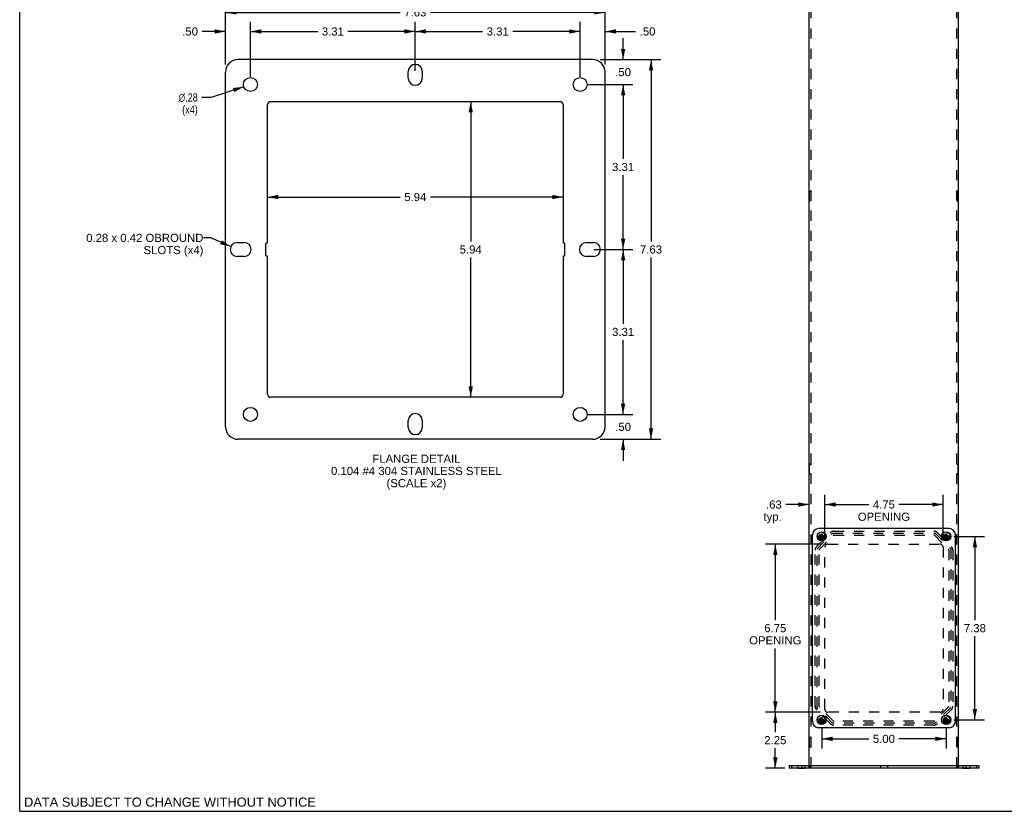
# Model space of a CAD drawing. Header units: inches. Extents: x 0 to 73.9, y 0 to 47.8.
# Tile 1 of 8: x 0 to 39.6, y 0 to 31.8. Entities that reach past the tile are written whole.
import ezdxf

# ---------------------------------------------------------------- set-up
doc = ezdxf.new("R2010")
doc.units = ezdxf.units.IN
doc.header["$LTSCALE"] = 4.065217
doc.header["$MEASUREMENT"] = 0
doc.linetypes.add('HIDDEN', pattern=[0.2, 0.1, -0.1])
doc.layers.get('0').update_dxf_attribs({"linetype": 'CONTINUOUS'})
for name, color, linetype in [('02___PRT_ALL_AXES', 7, 'CONTINUOUS'), ('2-BOTTOM-FLANGES', 7, 'CONTINUOUS'), ('DEFAULT_2', 8, 'HIDDEN'), ('DIMENSIONS', 7, 'CONTINUOUS'), ('GASKET', 7, 'CONTINUOUS')]:
    doc.layers.add(name, color=color, linetype=linetype)
doc.styles.get("Standard").update_dxf_attribs({"font": 'arial.ttf'})
doc.styles.add('TEXTSTYLE_1', font='gdt', dxfattribs={"width": 0.8})
doc.dimstyles.new('DIMSTYLE_1', dxfattribs={"dimtxt": 0.326087, "dimasz": 0.434783, "dimexe": 0.09, "dimexo": 0.07, "dimgap": 0.0375, "dimtad": 0, "dimtih": 1, "dimtoh": 1, "dimzin": 4, "dimdsep": 46, "dimtxsty": 'Standard', "dimblk": '_FILLED', "dimblk1": '_FILLED', "dimblk2": '_FILLED', "dimcen": 0.09, "dimazin": 1, "dimtfac": 1, "dimtofl": 0, "dimtmove": 0, "dimatfit": 3, "dimldrblk": '_FILLED', "dimfxl": 0, "dimtolj": 1, "dimtzin": 4, "dimarcsym": 0})
doc.dimstyles.new('DIMSTYLE_2', dxfattribs={"dimtxt": 0.326087, "dimasz": 0.434783, "dimexe": 0.09, "dimexo": 0.07, "dimgap": 0.0375, "dimtad": 0, "dimtih": 1, "dimtoh": 1, "dimlfac": 0.5, "dimzin": 4, "dimdsep": 46, "dimtxsty": 'Standard', "dimblk": '_FILLED', "dimblk1": '_FILLED', "dimblk2": '_FILLED', "dimcen": 0.09, "dimazin": 1, "dimtfac": 1, "dimtofl": 0, "dimtmove": 0, "dimatfit": 3, "dimldrblk": '_FILLED', "dimfxl": 0, "dimtolj": 1, "dimtzin": 4, "dimarcsym": 0})
doc.dimstyles.new('DIMSTYLE_3', dxfattribs={"dimtxt": 0.326087, "dimasz": 0.434783, "dimexe": 0.09, "dimexo": 0.07, "dimgap": 0.09, "dimtad": 0, "dimtih": 1, "dimtoh": 1, "dimlfac": 0.5, "dimzin": 4, "dimdsep": 46, "dimtxsty": 'Standard', "dimblk": '_FILLED', "dimblk1": '_FILLED', "dimblk2": '_FILLED', "dimcen": 0.09, "dimazin": 1, "dimtfac": 1, "dimtofl": 0, "dimtmove": 0, "dimatfit": 1, "dimldrblk": '_FILLED', "dimfxl": 0, "dimtolj": 1, "dimtzin": 4, "dimarcsym": 0})
doc.dimstyles.get("Standard").update_dxf_attribs({"dimtxt": 0.369565, "dimasz": 0.434783, "dimexe": 0.09, "dimexo": 0.07, "dimgap": 0.09, "dimtad": 0, "dimtih": 1, "dimtoh": 1, "dimzin": 4, "dimdsep": 46, "dimtxsty": 'Standard', "dimblk": '_FILLED', "dimblk1": '_FILLED', "dimblk2": '_FILLED', "dimcen": 0.09, "dimazin": 1, "dimtp": 0.01, "dimtm": 0.01, "dimtfac": 1, "dimtofl": 0, "dimtmove": 0, "dimatfit": 3, "dimldrblk": '_FILLED', "dimfxl": 0, "dimtolj": 1, "dimtzin": 4, "dimarcsym": 0})

# ---------------------------------------------------------------- blocks, each defined once
blk = doc.blocks.new('_FILLED')
at = {"color": 0, "linetype": 'ByBlock'}
blk.add_solid([(0, 0), (-1, 0.2), (-1, -0.2)], dxfattribs=at)
blk = doc.blocks.new('*D3')
at = {"layer": 'DIMENSIONS', "color": 2, "linetype": 'Continuous'}
for p, q in [((32.046, 3.983), (29.971, 3.983)), ((30.362, 3.983), (30.362, 3.184)), ((30.362, 1.733), (30.362, 2.532)), ((30.748, 1.733), (29.971, 1.733))]:
    blk.add_line(p, q, dxfattribs=at)
at = {"layer": 'DIMENSIONS', "color": 2, "linetype": 'Continuous', "xscale": 0.4347826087, "yscale": 0.4347826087, "zscale": 0.4347826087}
for p, rotation in [((30.362, 3.983), 90), ((30.362, 1.733), 270)]:
    blk.add_blockref('_FILLED', p, dxfattribs=dict(at, rotation=rotation))
at = {"layer": 'DIMENSIONS', "color": 2, "linetype": 'Continuous', "insert": (30.362, 3.021), "char_height": 0.3261, "width": 0.88613, "attachment_point": 2, "line_spacing_factor": 0.9}
blk.add_mtext('2.25', dxfattribs=at)
blk = doc.blocks.new('*D4')
at = {"layer": 'DIMENSIONS', "color": 2, "linetype": 'Continuous'}
for p, q in [((32.171, 10.733), (29.971, 10.733)), ((30.362, 10.733), (30.362, 7.684)), ((30.362, 3.983), (30.362, 6.543)), ((32.171, 3.983), (29.971, 3.983))]:
    blk.add_line(p, q, dxfattribs=at)
at = {"layer": 'DIMENSIONS', "color": 2, "linetype": 'Continuous', "xscale": 0.4347826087, "yscale": 0.4347826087, "zscale": 0.4347826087}
for p, rotation in [((30.362, 10.733), 90), ((30.362, 3.983), 270)]:
    blk.add_blockref('_FILLED', p, dxfattribs=dict(at, rotation=rotation))
at = {"layer": 'DIMENSIONS', "color": 2, "linetype": 'Continuous', "insert": (30.362, 7.521), "char_height": 0.3261, "width": 2.09714, "attachment_point": 2, "line_spacing_factor": 0.9}
blk.add_mtext('6.75\\POPENING', dxfattribs=at)
blk = doc.blocks.new('*D5')
at = {"layer": 'DIMENSIONS', "color": 2, "linetype": 'Continuous'}
for p, q in [((32.35, 10.912), (32.35, 12.715)), ((37.1, 10.912), (37.1, 12.715)), ((32.35, 12.324), (34.119, 12.324)), ((37.1, 12.324), (35.331, 12.324))]:
    blk.add_line(p, q, dxfattribs=at)
at = {"layer": 'DIMENSIONS', "color": 2, "linetype": 'Continuous', "xscale": 0.4347826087, "yscale": 0.4347826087, "zscale": 0.4347826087, "rotation": 180}
blk.add_blockref('_FILLED', (32.35, 12.324), dxfattribs=at)
at = {"layer": 'DIMENSIONS', "color": 2, "linetype": 'Continuous', "xscale": 0.4347826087, "yscale": 0.4347826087, "zscale": 0.4347826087}
blk.add_blockref('_FILLED', (37.1, 12.324), dxfattribs=at)
at = {"layer": 'DIMENSIONS', "color": 2, "linetype": 'Continuous', "insert": (34.725, 12.487), "char_height": 0.3261, "width": 2.09714, "attachment_point": 2, "line_spacing_factor": 0.9}
blk.add_mtext('4.75\\POPENING', dxfattribs=at)
blk = doc.blocks.new('*D6')
at = {"layer": 'DIMENSIONS', "color": 2, "linetype": 'Continuous'}
for p, q in [((32.35, 10.912), (32.35, 12.715)), ((31.725, 12.324), (30.784, 12.324)), ((32.35, 12.324), (33.22, 12.324))]:
    blk.add_line(p, q, dxfattribs=at)
at = {"layer": 'DIMENSIONS', "color": 2, "linetype": 'Continuous', "xscale": 0.4347826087, "yscale": 0.4347826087, "zscale": 0.4347826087}
blk.add_blockref('_FILLED', (31.725, 12.324), dxfattribs=at)
at = {"layer": 'DIMENSIONS', "color": 2, "linetype": 'Continuous', "xscale": 0.4347826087, "yscale": 0.4347826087, "zscale": 0.4347826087, "rotation": 180}
blk.add_blockref('_FILLED', (32.35, 12.324), dxfattribs=at)
at = {"layer": 'DIMENSIONS', "color": 2, "linetype": 'Continuous', "insert": (30.621, 12.487), "char_height": 0.3261, "width": 0.73339, "attachment_point": 3, "line_spacing_factor": 0.9}
blk.add_mtext('.63\\Ptyp.', dxfattribs=at)
blk = doc.blocks.new('*D7')
at = {"layer": 'DIMENSIONS', "color": 2, "linetype": 'Continuous'}
for p, q in [((8.271, 30.002), (8.271, 32.487)), ((23.521, 30.002), (23.521, 32.487)), ((8.271, 32.096), (15.29, 32.096)), ((23.521, 32.096), (16.502, 32.096))]:
    blk.add_line(p, q, dxfattribs=at)
at = {"layer": 'DIMENSIONS', "color": 2, "linetype": 'Continuous', "xscale": 0.4347826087, "yscale": 0.4347826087, "zscale": 0.4347826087, "rotation": 180}
blk.add_blockref('_FILLED', (8.271, 32.096), dxfattribs=at)
at = {"layer": 'DIMENSIONS', "color": 2, "linetype": 'Continuous', "xscale": 0.4347826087, "yscale": 0.4347826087, "zscale": 0.4347826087}
blk.add_blockref('_FILLED', (23.521, 32.096), dxfattribs=at)
at = {"layer": 'DIMENSIONS', "color": 2, "linetype": 'Continuous', "insert": (15.896, 32.259), "char_height": 0.3261, "width": 0.88613, "attachment_point": 2, "line_spacing_factor": 0.9}
blk.add_mtext('7.63', dxfattribs=at)
blk = doc.blocks.new('*D8')
at = {"layer": 'DIMENSIONS', "color": 2, "linetype": 'Continuous'}
for p, q in [((8.271, 30.002), (8.271, 31.721)), ((9.271, 29.502), (9.271, 31.721)), ((8.271, 31.33), (7.328, 31.33)), ((9.271, 31.33), (10.141, 31.33))]:
    blk.add_line(p, q, dxfattribs=at)
at = {"layer": 'DIMENSIONS', "color": 2, "linetype": 'Continuous', "xscale": 0.4347826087, "yscale": 0.4347826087, "zscale": 0.4347826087}
blk.add_blockref('_FILLED', (8.271, 31.33), dxfattribs=at)
at = {"layer": 'DIMENSIONS', "color": 2, "linetype": 'Continuous', "xscale": 0.4347826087, "yscale": 0.4347826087, "zscale": 0.4347826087, "rotation": 180}
blk.add_blockref('_FILLED', (9.271, 31.33), dxfattribs=at)
at = {"layer": 'DIMENSIONS', "color": 2, "linetype": 'Continuous', "insert": (7.164, 31.493), "char_height": 0.3261, "width": 0.63278, "attachment_point": 3, "line_spacing_factor": 0.9}
blk.add_mtext('.50', dxfattribs=at)
blk = doc.blocks.new('*D9')
at = {"layer": 'DIMENSIONS', "color": 2, "linetype": 'Continuous'}
for p, q in [((9.271, 29.502), (9.271, 31.721)), ((15.896, 29.752), (15.896, 31.721)), ((9.271, 31.33), (11.977, 31.33)), ((15.896, 31.33), (13.19, 31.33))]:
    blk.add_line(p, q, dxfattribs=at)
at = {"layer": 'DIMENSIONS', "color": 2, "linetype": 'Continuous', "xscale": 0.4347826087, "yscale": 0.4347826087, "zscale": 0.4347826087, "rotation": 180}
blk.add_blockref('_FILLED', (9.271, 31.33), dxfattribs=at)
at = {"layer": 'DIMENSIONS', "color": 2, "linetype": 'Continuous', "xscale": 0.4347826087, "yscale": 0.4347826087, "zscale": 0.4347826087}
blk.add_blockref('_FILLED', (15.896, 31.33), dxfattribs=at)
at = {"layer": 'DIMENSIONS', "color": 2, "linetype": 'Continuous', "insert": (12.584, 31.493), "char_height": 0.3261, "width": 0.88613, "attachment_point": 2, "line_spacing_factor": 0.9}
blk.add_mtext('3.31', dxfattribs=at)
blk = doc.blocks.new('*D10')
at = {"layer": 'DIMENSIONS', "color": 2, "linetype": 'Continuous'}
for p, q in [((15.896, 29.752), (15.896, 31.721)), ((22.521, 29.502), (22.521, 31.721)), ((15.896, 31.33), (18.602, 31.33)), ((22.521, 31.33), (19.815, 31.33))]:
    blk.add_line(p, q, dxfattribs=at)
at = {"layer": 'DIMENSIONS', "color": 2, "linetype": 'Continuous', "xscale": 0.4347826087, "yscale": 0.4347826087, "zscale": 0.4347826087, "rotation": 180}
blk.add_blockref('_FILLED', (15.896, 31.33), dxfattribs=at)
at = {"layer": 'DIMENSIONS', "color": 2, "linetype": 'Continuous', "xscale": 0.4347826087, "yscale": 0.4347826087, "zscale": 0.4347826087}
blk.add_blockref('_FILLED', (22.521, 31.33), dxfattribs=at)
at = {"layer": 'DIMENSIONS', "color": 2, "linetype": 'Continuous', "insert": (19.209, 31.493), "char_height": 0.3261, "width": 0.88613, "attachment_point": 2, "line_spacing_factor": 0.9}
blk.add_mtext('3.31', dxfattribs=at)
blk = doc.blocks.new('*D11')
at = {"layer": 'DIMENSIONS', "color": 2, "linetype": 'Continuous'}
for p, q in [((22.521, 29.502), (22.521, 31.721)), ((23.521, 30.002), (23.521, 31.721)), ((22.521, 31.33), (21.652, 31.33)), ((23.521, 31.33), (24.75, 31.33))]:
    blk.add_line(p, q, dxfattribs=at)
at = {"layer": 'DIMENSIONS', "color": 2, "linetype": 'Continuous', "xscale": 0.4347826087, "yscale": 0.4347826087, "zscale": 0.4347826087}
blk.add_blockref('_FILLED', (22.521, 31.33), dxfattribs=at)
at = {"layer": 'DIMENSIONS', "color": 2, "linetype": 'Continuous', "xscale": 0.4347826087, "yscale": 0.4347826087, "zscale": 0.4347826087, "rotation": 180}
blk.add_blockref('_FILLED', (23.521, 31.33), dxfattribs=at)
at = {"layer": 'DIMENSIONS', "color": 2, "linetype": 'Continuous', "insert": (24.913, 31.493), "char_height": 0.3261, "width": 0.63278, "attachment_point": 1, "line_spacing_factor": 0.9}
blk.add_mtext('.50', dxfattribs=at)
blk = doc.blocks.new('*D12')
at = {"layer": 'DIMENSIONS', "color": 2, "linetype": 'Continuous'}
for p, q in [((24.246, 30.197), (24.246, 31.067)), ((23.325, 30.197), (24.637, 30.197)), ((22.825, 29.197), (24.637, 29.197)), ((24.246, 29.197), (24.246, 28.328))]:
    blk.add_line(p, q, dxfattribs=at)
at = {"layer": 'DIMENSIONS', "color": 2, "linetype": 'Continuous', "xscale": 0.4347826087, "yscale": 0.4347826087, "zscale": 0.4347826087}
for p, rotation in [((24.246, 30.197), 270), ((24.246, 29.197), 90)]:
    blk.add_blockref('_FILLED', p, dxfattribs=dict(at, rotation=rotation))
at = {"layer": 'DIMENSIONS', "color": 2, "linetype": 'Continuous', "insert": (24.246, 29.86), "char_height": 0.3261, "width": 0.63278, "attachment_point": 2, "line_spacing_factor": 0.9}
blk.add_mtext('.50', dxfattribs=at)
blk = doc.blocks.new('*D13')
at = {"layer": 'DIMENSIONS', "color": 2, "linetype": 'Continuous'}
for p, q in [((22.825, 29.197), (24.637, 29.197)), ((24.246, 29.197), (24.246, 26.211)), ((24.246, 22.572), (24.246, 25.559)), ((23.075, 22.572), (24.637, 22.572))]:
    blk.add_line(p, q, dxfattribs=at)
at = {"layer": 'DIMENSIONS', "color": 2, "linetype": 'Continuous', "xscale": 0.4347826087, "yscale": 0.4347826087, "zscale": 0.4347826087}
for p, rotation in [((24.246, 29.197), 90), ((24.246, 22.572), 270)]:
    blk.add_blockref('_FILLED', p, dxfattribs=dict(at, rotation=rotation))
at = {"layer": 'DIMENSIONS', "color": 2, "linetype": 'Continuous', "insert": (24.246, 26.048), "char_height": 0.3261, "width": 0.88613, "attachment_point": 2, "line_spacing_factor": 0.9}
blk.add_mtext('3.31', dxfattribs=at)
blk = doc.blocks.new('*D14')
at = {"layer": 'DIMENSIONS', "color": 2, "linetype": 'Continuous'}
for p, q in [((23.075, 22.572), (24.637, 22.572)), ((24.246, 22.572), (24.246, 19.586)), ((24.246, 15.947), (24.246, 18.934)), ((22.825, 15.947), (24.637, 15.947))]:
    blk.add_line(p, q, dxfattribs=at)
at = {"layer": 'DIMENSIONS', "color": 2, "linetype": 'Continuous', "xscale": 0.4347826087, "yscale": 0.4347826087, "zscale": 0.4347826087}
for p, rotation in [((24.246, 22.572), 90), ((24.246, 15.947), 270)]:
    blk.add_blockref('_FILLED', p, dxfattribs=dict(at, rotation=rotation))
at = {"layer": 'DIMENSIONS', "color": 2, "linetype": 'Continuous', "insert": (24.246, 19.423), "char_height": 0.3261, "width": 0.88613, "attachment_point": 2, "line_spacing_factor": 0.9}
blk.add_mtext('3.31', dxfattribs=at)
blk = doc.blocks.new('*D15')
at = {"layer": 'DIMENSIONS', "color": 2, "linetype": 'Continuous'}
for p, q in [((24.246, 15.947), (24.246, 16.817)), ((22.825, 15.947), (24.637, 15.947)), ((23.325, 14.947), (24.637, 14.947)), ((24.246, 14.947), (24.246, 14.078))]:
    blk.add_line(p, q, dxfattribs=at)
at = {"layer": 'DIMENSIONS', "color": 2, "linetype": 'Continuous', "xscale": 0.4347826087, "yscale": 0.4347826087, "zscale": 0.4347826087}
for p, rotation in [((24.246, 15.947), 270), ((24.246, 14.947), 90)]:
    blk.add_blockref('_FILLED', p, dxfattribs=dict(at, rotation=rotation))
at = {"layer": 'DIMENSIONS', "color": 2, "linetype": 'Continuous', "insert": (24.246, 15.61), "char_height": 0.3261, "width": 0.63278, "attachment_point": 2, "line_spacing_factor": 0.9}
blk.add_mtext('.50', dxfattribs=at)
blk = doc.blocks.new('*D16')
at = {"layer": 'DIMENSIONS', "color": 2, "linetype": 'Continuous'}
for p, q in [((23.325, 30.197), (25.759, 30.197)), ((25.367, 30.197), (25.367, 22.898)), ((25.367, 14.947), (25.367, 22.246)), ((23.325, 14.947), (25.759, 14.947))]:
    blk.add_line(p, q, dxfattribs=at)
at = {"layer": 'DIMENSIONS', "color": 2, "linetype": 'Continuous', "xscale": 0.4347826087, "yscale": 0.4347826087, "zscale": 0.4347826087}
for p, rotation in [((25.367, 30.197), 90), ((25.367, 14.947), 270)]:
    blk.add_blockref('_FILLED', p, dxfattribs=dict(at, rotation=rotation))
at = {"layer": 'DIMENSIONS', "color": 2, "linetype": 'Continuous', "insert": (25.367, 22.735), "char_height": 0.3261, "width": 0.88613, "attachment_point": 2, "line_spacing_factor": 0.9}
blk.add_mtext('7.63', dxfattribs=at)
blk = doc.blocks.new('*D17')
at = {"layer": 'DIMENSIONS', "color": 2, "linetype": 'Continuous'}
for p, q in [((18.123, 28.51), (18.123, 22.898)), ((18.123, 16.635), (18.123, 22.246))]:
    blk.add_line(p, q, dxfattribs=at)
at = {"layer": 'DIMENSIONS', "color": 2, "linetype": 'Continuous', "xscale": 0.4347826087, "yscale": 0.4347826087, "zscale": 0.4347826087}
for p, rotation in [((18.123, 28.51), 90), ((18.123, 16.635), 270)]:
    blk.add_blockref('_FILLED', p, dxfattribs=dict(at, rotation=rotation))
at = {"layer": 'DIMENSIONS', "color": 2, "linetype": 'Continuous', "insert": (18.123, 22.735), "char_height": 0.3261, "width": 0.88613, "attachment_point": 2, "line_spacing_factor": 0.9}
blk.add_mtext('5.94', dxfattribs=at)
blk = doc.blocks.new('*D18')
at = {"layer": 'DIMENSIONS', "color": 2, "linetype": 'Continuous'}
for p, q in [((9.959, 24.678), (15.29, 24.678)), ((21.834, 24.678), (16.502, 24.678))]:
    blk.add_line(p, q, dxfattribs=at)
at = {"layer": 'DIMENSIONS', "color": 2, "linetype": 'Continuous', "xscale": 0.4347826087, "yscale": 0.4347826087, "zscale": 0.4347826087, "rotation": 180}
blk.add_blockref('_FILLED', (9.959, 24.678), dxfattribs=at)
at = {"layer": 'DIMENSIONS', "color": 2, "linetype": 'Continuous', "xscale": 0.4347826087, "yscale": 0.4347826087, "zscale": 0.4347826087}
blk.add_blockref('_FILLED', (21.834, 24.678), dxfattribs=at)
at = {"layer": 'DIMENSIONS', "color": 2, "linetype": 'Continuous', "insert": (15.896, 24.841), "char_height": 0.3261, "width": 0.88613, "attachment_point": 2, "line_spacing_factor": 0.9}
blk.add_mtext('5.94', dxfattribs=at)
blk = doc.blocks.new('*D20')
at = {"layer": 'DIMENSIONS', "color": 2, "linetype": 'Continuous'}
for p, q in [((37.529, 11.046), (38.772, 11.046)), ((38.38, 11.046), (38.38, 7.684)), ((38.38, 3.671), (38.38, 7.032)), ((37.529, 3.671), (38.772, 3.671))]:
    blk.add_line(p, q, dxfattribs=at)
at = {"layer": 'DIMENSIONS', "color": 2, "linetype": 'Continuous', "xscale": 0.4347826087, "yscale": 0.4347826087, "zscale": 0.4347826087}
for p, rotation in [((38.38, 11.046), 90), ((38.38, 3.671), 270)]:
    blk.add_blockref('_FILLED', p, dxfattribs=dict(at, rotation=rotation))
at = {"layer": 'DIMENSIONS', "color": 2, "linetype": 'Continuous', "insert": (38.38, 7.521), "char_height": 0.3261, "width": 0.88613, "attachment_point": 2, "line_spacing_factor": 0.9}
blk.add_mtext('7.38', dxfattribs=at)
blk = doc.blocks.new('*D21')
at = {"layer": 'DIMENSIONS', "color": 2, "linetype": 'Continuous'}
for p, q in [((32.225, 3.366), (32.225, 2.521)), ((37.225, 3.366), (37.225, 2.521)), ((32.225, 2.912), (34.119, 2.912)), ((37.225, 2.912), (35.331, 2.912))]:
    blk.add_line(p, q, dxfattribs=at)
at = {"layer": 'DIMENSIONS', "color": 2, "linetype": 'Continuous', "xscale": 0.4347826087, "yscale": 0.4347826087, "zscale": 0.4347826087, "rotation": 180}
blk.add_blockref('_FILLED', (32.225, 2.912), dxfattribs=at)
at = {"layer": 'DIMENSIONS', "color": 2, "linetype": 'Continuous', "xscale": 0.4347826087, "yscale": 0.4347826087, "zscale": 0.4347826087}
blk.add_blockref('_FILLED', (37.225, 2.912), dxfattribs=at)
at = {"layer": 'DIMENSIONS', "color": 2, "linetype": 'Continuous', "insert": (34.725, 3.075), "char_height": 0.3261, "width": 0.88613, "attachment_point": 2, "line_spacing_factor": 0.9}
blk.add_mtext('5.00', dxfattribs=at)
blk = doc.blocks.new('*D22')
at = {"layer": '2-BOTTOM-FLANGES', "color": 2, "linetype": 'Continuous'}
for p, q in [((9.004, 29.109), (7.698, 28.679)), ((7.698, 28.679), (7.318, 28.679))]:
    blk.add_line(p, q, dxfattribs=at)
at = {"layer": '2-BOTTOM-FLANGES', "color": 2, "linetype": 'Continuous', "xscale": 0.4347826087, "yscale": 0.4347826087, "zscale": 0.4347826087, "rotation": 18.2449083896}
blk.add_blockref('_FILLED', (9.004, 29.109), dxfattribs=at)
at = {"layer": '2-BOTTOM-FLANGES', "color": 2, "linetype": 'Continuous', "insert": (7.155, 28.842), "char_height": 0.32609, "width": 1.06756, "attachment_point": 3, "line_spacing_factor": 0.9, "style": 'TEXTSTYLE_1'}
blk.add_mtext('{\\fgdt;n}\\fArial;.28\\P(x4)', dxfattribs=at)

msp = doc.modelspace()

# ---------------------------------------------------------------- linework, layer by layer
at = {"color": 7, "linetype": 'Continuous'}
for p, q in [((0, 0), (0, 47.826)), ((32.157, 11.061), (32.19, 11.08)), ((32.19, 11.08), (32.21, 11.114)), ((32.19, 11.08), (32.26, 11.011)), ((32.19, 11.011), (32.26, 11.08)), ((32.241, 10.946), (32.21, 11.145)), ((32.21, 11.144), (32.21, 11.145)), ((32.21, 10.946), (32.241, 11.145)), ((32.21, 11.114), (32.21, 11.144)), ((32.241, 10.977), (32.21, 11.114)), ((32.21, 10.977), (32.241, 11.114)), ((32.241, 11.145), (32.241, 11.144)), ((32.241, 11.144), (32.241, 11.114)), ((32.241, 11.114), (32.26, 11.08)), ((32.26, 11.08), (32.294, 11.061)), ((37.157, 11.061), (37.19, 11.08)), ((37.19, 11.08), (37.21, 11.114)), ((37.19, 11.08), (37.26, 11.011)), ((37.19, 11.011), (37.26, 11.08)), ((37.241, 10.946), (37.21, 11.145)), ((37.21, 11.144), (37.21, 11.145)), ((37.21, 10.946), (37.241, 11.145)), ((37.21, 11.114), (37.21, 11.144)), ((37.241, 10.977), (37.21, 11.114)), ((37.21, 10.977), (37.241, 11.114)), ((37.241, 11.145), (37.241, 11.144)), ((37.241, 11.144), (37.241, 11.114)), ((37.241, 11.114), (37.26, 11.08)), ((37.26, 11.08), (37.294, 11.061)), ((32.126, 11.061), (32.324, 11.03)), ((32.126, 11.03), (32.324, 11.061)), ((32.126, 11.061), (32.127, 11.061)), ((32.127, 11.03), (32.126, 11.03)), ((32.127, 11.061), (32.157, 11.061)), ((32.157, 11.03), (32.127, 11.03)), ((32.157, 11.061), (32.294, 11.03)), ((32.157, 11.03), (32.294, 11.061)), ((32.19, 11.011), (32.157, 11.03)), ((32.21, 10.977), (32.19, 11.011)), ((32.21, 10.947), (32.21, 10.977)), ((32.21, 10.946), (32.21, 10.947)), ((32.26, 11.011), (32.241, 10.977)), ((32.241, 10.977), (32.241, 10.947)), ((32.241, 10.947), (32.241, 10.946)), ((32.294, 11.03), (32.26, 11.011)), ((32.294, 11.061), (32.323, 11.061)), ((32.323, 11.03), (32.294, 11.03)), ((32.323, 11.061), (32.324, 11.061)), ((32.324, 11.03), (32.323, 11.03)), ((37.126, 11.03), (37.324, 11.061)), ((37.126, 11.061), (37.127, 11.061)), ((37.126, 11.061), (37.324, 11.03)), ((37.127, 11.03), (37.126, 11.03)), ((37.127, 11.061), (37.157, 11.061)), ((37.157, 11.03), (37.127, 11.03)), ((37.157, 11.03), (37.294, 11.061)), ((37.157, 11.061), (37.294, 11.03)), ((37.19, 11.011), (37.157, 11.03)), ((37.21, 10.977), (37.19, 11.011)), ((37.21, 10.947), (37.21, 10.977)), ((37.21, 10.946), (37.21, 10.947)), ((37.26, 11.011), (37.241, 10.977)), ((37.241, 10.977), (37.241, 10.947)), ((37.241, 10.947), (37.241, 10.946)), ((37.294, 11.03), (37.26, 11.011)), ((37.294, 11.061), (37.323, 11.061)), ((37.323, 11.03), (37.294, 11.03)), ((37.323, 11.061), (37.324, 11.061)), ((37.324, 11.03), (37.323, 11.03)), ((32.126, 3.686), (32.127, 3.686)), ((32.126, 3.686), (32.324, 3.655)), ((32.126, 3.655), (32.324, 3.686)), ((32.127, 3.655), (32.126, 3.655)), ((32.127, 3.686), (32.157, 3.686)), ((32.157, 3.655), (32.127, 3.655)), ((32.157, 3.686), (32.19, 3.705)), ((32.157, 3.686), (32.294, 3.655)), ((32.157, 3.655), (32.294, 3.686)), ((32.19, 3.636), (32.157, 3.655)), ((32.19, 3.705), (32.21, 3.739)), ((32.19, 3.705), (32.26, 3.636)), ((32.19, 3.636), (32.26, 3.705)), ((32.21, 3.602), (32.19, 3.636)), ((32.241, 3.571), (32.21, 3.77)), ((32.21, 3.769), (32.21, 3.77)), ((32.21, 3.571), (32.241, 3.77)), ((32.21, 3.739), (32.21, 3.769)), ((32.241, 3.602), (32.21, 3.739)), ((32.21, 3.602), (32.241, 3.739)), ((32.21, 3.572), (32.21, 3.602)), ((32.21, 3.571), (32.21, 3.572)), ((32.241, 3.77), (32.241, 3.769)), ((32.241, 3.769), (32.241, 3.739)), ((32.241, 3.739), (32.26, 3.705)), ((32.26, 3.636), (32.241, 3.602)), ((32.241, 3.602), (32.241, 3.572)), ((32.241, 3.572), (32.241, 3.571)), ((32.26, 3.705), (32.294, 3.686)), ((32.294, 3.655), (32.26, 3.636)), ((32.294, 3.686), (32.323, 3.686)), ((32.323, 3.655), (32.294, 3.655)), ((32.323, 3.686), (32.324, 3.686)), ((32.324, 3.655), (32.323, 3.655)), ((37.126, 3.655), (37.324, 3.686)), ((37.126, 3.686), (37.127, 3.686)), ((37.126, 3.686), (37.324, 3.655)), ((37.127, 3.655), (37.126, 3.655)), ((37.127, 3.686), (37.157, 3.686)), ((37.157, 3.655), (37.127, 3.655)), ((37.157, 3.686), (37.19, 3.705)), ((37.157, 3.655), (37.294, 3.686)), ((37.157, 3.686), (37.294, 3.655)), ((37.19, 3.636), (37.157, 3.655)), ((37.19, 3.705), (37.21, 3.739)), ((37.19, 3.705), (37.26, 3.636)), ((37.19, 3.636), (37.26, 3.705)), ((37.21, 3.602), (37.19, 3.636)), ((37.241, 3.571), (37.21, 3.77)), ((37.21, 3.769), (37.21, 3.77)), ((37.21, 3.571), (37.241, 3.77)), ((37.21, 3.739), (37.21, 3.769)), ((37.241, 3.602), (37.21, 3.739)), ((37.21, 3.602), (37.241, 3.739)), ((37.21, 3.572), (37.21, 3.602)), ((37.21, 3.571), (37.21, 3.572)), ((37.241, 3.77), (37.241, 3.769)), ((37.241, 3.769), (37.241, 3.739)), ((37.241, 3.739), (37.26, 3.705)), ((37.26, 3.636), (37.241, 3.602)), ((37.241, 3.602), (37.241, 3.572)), ((37.241, 3.572), (37.241, 3.571)), ((37.26, 3.705), (37.294, 3.686)), ((37.294, 3.655), (37.26, 3.636)), ((37.294, 3.686), (37.323, 3.686)), ((37.323, 3.655), (37.294, 3.655)), ((37.323, 3.686), (37.324, 3.686)), ((37.324, 3.655), (37.323, 3.655)), ((30.913, 1.837), (38.538, 1.837)), ((30.913, 1.837), (30.913, 1.733)), ((38.538, 1.837), (38.538, 1.733)), ((0, 0), (73.913, 0))]:
    msp.add_line(p, q, dxfattribs=at)
at = {"color": 3, "linetype": 'Continuous'}
for p, q in [((31.725, 1.837), (31.725, 36.629)), ((37.725, 1.837), (37.725, 36.629)), ((23.021, 30.197), (8.771, 30.197)), ((8.271, 15.447), (8.271, 29.697)), ((15.615, 29.447), (15.615, 29.728)), ((16.177, 29.728), (16.177, 29.447)), ((23.521, 15.447), (23.521, 29.697)), ((10.079, 28.51), (21.714, 28.51)), ((9.959, 22.857), (9.959, 28.39)), ((21.834, 28.39), (21.834, 22.857)), ((8.74, 22.853), (9.021, 22.853)), ((9.896, 22.327), (9.896, 22.817)), ((9.916, 22.837), (9.939, 22.837)), ((21.854, 22.837), (21.876, 22.837)), ((21.896, 22.817), (21.896, 22.327)), ((22.771, 22.853), (23.052, 22.853)), ((9.021, 22.291), (8.74, 22.291)), ((9.939, 22.307), (9.916, 22.307)), ((9.959, 16.755), (9.959, 22.287)), ((21.834, 22.287), (21.834, 16.755)), ((21.876, 22.307), (21.854, 22.307)), ((23.052, 22.291), (22.771, 22.291)), ((21.714, 16.635), (10.079, 16.635)), ((15.615, 15.416), (15.615, 15.697)), ((16.177, 15.697), (16.177, 15.416)), ((23.021, 14.947), (8.771, 14.947)), ((31.85, 3.608), (31.85, 11.108)), ((37.35, 11.358), (32.1, 11.358)), ((37.6, 3.608), (37.6, 11.108)), ((37.35, 3.358), (32.1, 3.358)), ((38.538, 1.733), (30.913, 1.733))]:
    msp.add_line(p, q, dxfattribs=at)
at = {"color": 7, "linetype": 'Continuous'}
for points in [[(32.21, 11.145), (32.215, 11.145), (32.22, 11.145), (32.225, 11.145), (32.23, 11.145), (32.235, 11.145), (32.241, 11.145)], [(37.21, 11.145), (37.215, 11.145), (37.22, 11.145), (37.225, 11.145), (37.23, 11.145), (37.235, 11.145), (37.241, 11.145)], [(32.126, 11.046), (32.126, 11.048), (32.126, 11.051), (32.126, 11.053), (32.126, 11.056), (32.126, 11.058), (32.126, 11.061)], [(32.126, 11.03), (32.126, 11.033), (32.126, 11.035), (32.126, 11.038), (32.126, 11.04), (32.126, 11.043), (32.126, 11.046)], [(32.241, 10.946), (32.235, 10.946), (32.23, 10.946), (32.225, 10.946), (32.22, 10.946), (32.215, 10.946), (32.21, 10.946)], [(32.324, 11.061), (32.324, 11.058), (32.324, 11.056), (32.325, 11.053), (32.325, 11.051), (32.325, 11.048), (32.325, 11.046)], [(32.325, 11.046), (32.325, 11.043), (32.325, 11.04), (32.325, 11.038), (32.324, 11.035), (32.324, 11.033), (32.324, 11.03)], [(37.126, 11.046), (37.126, 11.048), (37.126, 11.051), (37.126, 11.053), (37.126, 11.056), (37.126, 11.058), (37.126, 11.061)], [(37.126, 11.03), (37.126, 11.033), (37.126, 11.035), (37.126, 11.038), (37.126, 11.04), (37.126, 11.043), (37.126, 11.046)], [(37.241, 10.946), (37.235, 10.946), (37.23, 10.946), (37.225, 10.946), (37.22, 10.946), (37.215, 10.946), (37.21, 10.946)], [(37.324, 11.061), (37.324, 11.058), (37.324, 11.056), (37.325, 11.053), (37.325, 11.051), (37.325, 11.048), (37.325, 11.046)], [(37.325, 11.046), (37.325, 11.043), (37.325, 11.04), (37.325, 11.038), (37.324, 11.035), (37.324, 11.033), (37.324, 11.03)], [(32.126, 3.671), (32.126, 3.673), (32.126, 3.676), (32.126, 3.678), (32.126, 3.681), (32.126, 3.683), (32.126, 3.686)], [(32.126, 3.655), (32.126, 3.658), (32.126, 3.66), (32.126, 3.663), (32.126, 3.665), (32.126, 3.668), (32.126, 3.671)], [(32.21, 3.77), (32.215, 3.77), (32.22, 3.77), (32.225, 3.77), (32.23, 3.77), (32.235, 3.77), (32.241, 3.77)], [(32.241, 3.571), (32.235, 3.571), (32.23, 3.571), (32.225, 3.571), (32.22, 3.571), (32.215, 3.571), (32.21, 3.571)], [(32.324, 3.686), (32.324, 3.683), (32.324, 3.681), (32.325, 3.678), (32.325, 3.676), (32.325, 3.673), (32.325, 3.671)], [(32.325, 3.671), (32.325, 3.668), (32.325, 3.665), (32.325, 3.663), (32.324, 3.66), (32.324, 3.658), (32.324, 3.655)], [(37.126, 3.671), (37.126, 3.673), (37.126, 3.676), (37.126, 3.678), (37.126, 3.681), (37.126, 3.683), (37.126, 3.686)], [(37.126, 3.655), (37.126, 3.658), (37.126, 3.66), (37.126, 3.663), (37.126, 3.665), (37.126, 3.668), (37.126, 3.671)], [(37.21, 3.77), (37.215, 3.77), (37.22, 3.77), (37.225, 3.77), (37.23, 3.77), (37.235, 3.77), (37.241, 3.77)], [(37.241, 3.571), (37.235, 3.571), (37.23, 3.571), (37.225, 3.571), (37.22, 3.571), (37.215, 3.571), (37.21, 3.571)], [(37.324, 3.686), (37.324, 3.683), (37.324, 3.681), (37.325, 3.678), (37.325, 3.676), (37.325, 3.673), (37.325, 3.671)], [(37.325, 3.671), (37.325, 3.668), (37.325, 3.665), (37.325, 3.663), (37.324, 3.66), (37.324, 3.658), (37.324, 3.655)]]:
    msp.add_lwpolyline(points, dxfattribs=at)
for centre in [(32.225, 11.046), (37.225, 11.046), (32.225, 3.671), (37.225, 3.671)]:
    msp.add_circle(centre, 0.186, dxfattribs=at)
at = {"color": 3, "linetype": 'Continuous'}
for centre, radius, start, end in [((8.771, 29.697), 0.5, 90, 180), ((23.021, 29.697), 0.5, 0, 90), ((15.896, 29.728), 0.281, 0, 180), ((15.896, 29.447), 0.281, 180, 360), ((10.079, 28.39), 0.12, 90, 180), ((21.714, 28.39), 0.12, 0, 90), ((8.74, 22.572), 0.281, 90, 270), ((9.021, 22.572), 0.281, 270, 90), ((9.916, 22.817), 0.02, 90, 180), ((9.939, 22.857), 0.02, 270, 360), ((21.854, 22.857), 0.02, 180, 270), ((21.876, 22.817), 0.02, 0, 90), ((22.771, 22.572), 0.281, 90, 270), ((23.052, 22.572), 0.281, 270, 90), ((9.916, 22.327), 0.02, 180, 270), ((9.939, 22.287), 0.02, 0, 90), ((21.854, 22.287), 0.02, 90, 180), ((21.876, 22.327), 0.02, 270, 360), ((10.079, 16.755), 0.12, 180, 270), ((21.714, 16.755), 0.12, 270, 360), ((15.896, 15.697), 0.281, 0, 180), ((8.771, 15.447), 0.5, 180, 270), ((23.021, 15.447), 0.5, 270, 360), ((15.896, 15.416), 0.281, 180, 360), ((32.1, 11.108), 0.25, 90, 180), ((37.35, 11.108), 0.25, 0, 90), ((32.1, 3.608), 0.25, 180, 270), ((37.35, 3.608), 0.25, 270, 360)]:
    msp.add_arc(centre, radius, start, end, dxfattribs=at)
at = {"layer": '02___PRT_ALL_AXES', "color": 8, "linetype": 'HIDDEN'}
for p, q in [((31.272, 1.837), (31.553, 1.837)), ((31.272, 1.837), (31.272, 1.733)), ((31.272, 1.733), (31.553, 1.733)), ((31.428, 1.837), (31.428, 1.733)), ((31.553, 1.837), (31.553, 1.733)), ((34.585, 1.837), (34.585, 1.733)), ((34.866, 1.837), (34.866, 1.733)), ((37.897, 1.837), (38.178, 1.837)), ((37.897, 1.837), (37.897, 1.733)), ((37.897, 1.733), (38.178, 1.733)), ((38.022, 1.837), (38.022, 1.733)), ((38.178, 1.837), (38.178, 1.733))]:
    msp.add_line(p, q, dxfattribs=at)
at = {"layer": '02___PRT_ALL_AXES', "color": 3, "linetype": 'Continuous'}
for centre in [(9.271, 29.197), (22.521, 29.197), (9.271, 15.947), (22.521, 15.947)]:
    msp.add_circle(centre, 0.281, dxfattribs=at)
at = {"layer": '02___PRT_ALL_AXES', "color": 8, "linetype": 'HIDDEN'}
for centre, radius in [((32.225, 11.046), 0.17), ((32.225, 11.046), 0.125), ((32.225, 11.046), 0.124), ((32.225, 11.046), 0.109), ((37.225, 11.046), 0.17), ((37.225, 11.046), 0.125), ((37.225, 11.046), 0.124), ((37.225, 11.046), 0.109), ((32.225, 3.671), 0.17), ((32.225, 3.671), 0.125), ((32.225, 3.671), 0.124), ((32.225, 3.671), 0.109), ((37.225, 3.671), 0.17), ((37.225, 3.671), 0.125), ((37.225, 3.671), 0.124), ((37.225, 3.671), 0.109)]:
    msp.add_circle(centre, radius, dxfattribs=at)
at = {"layer": 'DEFAULT_2', "color": 8, "linetype": 'HIDDEN'}
for p, q in [((31.8, 1.775), (31.8, 36.692)), ((37.65, 1.775), (37.65, 36.692)), ((31.8, 24.915), (31.725, 24.915)), ((31.738, 24.542), (31.738, 24.897)), ((31.748, 24.907), (31.79, 24.907)), ((31.79, 24.532), (31.748, 24.532)), ((37.725, 24.915), (37.65, 24.915)), ((37.703, 24.907), (37.66, 24.907)), ((37.66, 24.532), (37.703, 24.532)), ((37.713, 24.542), (37.713, 24.897)), ((31.8, 24.524), (31.725, 24.524)), ((37.725, 24.524), (37.65, 24.524)), ((31.8, 13.942), (31.725, 13.942)), ((31.738, 13.569), (31.738, 13.924)), ((31.748, 13.934), (31.79, 13.934)), ((37.725, 13.942), (37.65, 13.942)), ((37.703, 13.934), (37.66, 13.934)), ((37.713, 13.569), (37.713, 13.924)), ((31.8, 13.552), (31.725, 13.552)), ((31.79, 13.559), (31.748, 13.559)), ((37.725, 13.552), (37.65, 13.552)), ((37.66, 13.559), (37.703, 13.559)), ((32.018, 10.638), (32.57, 11.191)), ((32.225, 11.14), (32.225, 11.046)), ((32.715, 11.251), (36.735, 11.251)), ((32.715, 11.091), (36.735, 11.091)), ((36.88, 11.191), (37.433, 10.638)), ((37.225, 11.14), (37.225, 11.046)), ((32.131, 10.525), (32.683, 11.077)), ((32.225, 11.046), (32.299, 11.046)), ((32.475, 10.733), (36.975, 10.733)), ((36.767, 11.077), (37.319, 10.525)), ((37.225, 11.046), (37.299, 11.046)), ((31.958, 4.223), (31.958, 10.493)), ((32.118, 4.223), (32.118, 10.493)), ((32.35, 4.108), (32.35, 10.608)), ((37.1, 10.608), (37.1, 4.108)), ((37.333, 10.493), (37.333, 4.223)), ((37.493, 10.493), (37.493, 4.223)), ((32.57, 3.526), (32.018, 4.078)), ((32.683, 3.639), (32.131, 4.191)), ((36.975, 3.983), (32.475, 3.983)), ((37.319, 4.191), (36.767, 3.639)), ((37.433, 4.078), (36.88, 3.526)), ((32.225, 3.765), (32.225, 3.671)), ((32.225, 3.671), (32.299, 3.671)), ((36.735, 3.626), (32.715, 3.626)), ((37.225, 3.765), (37.225, 3.671)), ((37.225, 3.671), (37.299, 3.671)), ((36.735, 3.466), (32.715, 3.466)), ((31.8, 2.97), (31.725, 2.97)), ((31.738, 2.597), (31.738, 2.952)), ((31.748, 2.962), (31.79, 2.962)), ((37.725, 2.97), (37.65, 2.97)), ((37.703, 2.962), (37.66, 2.962)), ((37.713, 2.597), (37.713, 2.952)), ((31.8, 2.579), (31.725, 2.579)), ((31.79, 2.587), (31.748, 2.587)), ((37.725, 2.579), (37.65, 2.579)), ((37.66, 2.587), (37.703, 2.587)), ((31.007, 1.837), (31.007, 1.733)), ((31.725, 1.775), (31.725, 1.837)), ((31.8, 1.775), (31.725, 1.775)), ((31.725, 1.733), (31.725, 1.775)), ((31.756, 1.837), (31.756, 1.733)), ((34.585, 1.837), (34.585, 1.733)), ((34.866, 1.837), (34.866, 1.733)), ((37.65, 1.775), (37.725, 1.775)), ((37.694, 1.837), (37.694, 1.733)), ((37.725, 1.837), (37.725, 1.775)), ((37.725, 1.733), (37.725, 1.775)), ((38.444, 1.837), (38.444, 1.733))]:
    msp.add_line(p, q, dxfattribs=at)
for points in [[(32.31, 11.049), (32.311, 11.053), (32.312, 11.057), (32.312, 11.062), (32.312, 11.067), (32.312, 11.072), (32.311, 11.077), (32.311, 11.082), (32.309, 11.088)], [(37.31, 11.049), (37.311, 11.053), (37.312, 11.057), (37.312, 11.062), (37.312, 11.067), (37.312, 11.072), (37.311, 11.077), (37.311, 11.082), (37.309, 11.088)], [(32.31, 11.049), (32.307, 11.048), (32.304, 11.047), (32.302, 11.046), (32.299, 11.046)], [(37.31, 11.049), (37.307, 11.048), (37.304, 11.047), (37.302, 11.046), (37.299, 11.046)], [(32.31, 3.674), (32.307, 3.673), (32.304, 3.672), (32.302, 3.671), (32.299, 3.671)], [(32.31, 3.674), (32.311, 3.678), (32.312, 3.682), (32.312, 3.687), (32.312, 3.692), (32.312, 3.697), (32.311, 3.702), (32.311, 3.707), (32.309, 3.713)], [(37.31, 3.674), (37.307, 3.673), (37.304, 3.672), (37.302, 3.671), (37.299, 3.671)], [(37.31, 3.674), (37.311, 3.678), (37.312, 3.682), (37.312, 3.687), (37.312, 3.692), (37.312, 3.697), (37.311, 3.702), (37.311, 3.707), (37.309, 3.713)]]:
    msp.add_lwpolyline(points, dxfattribs=at)
for centre, radius in [((32.225, 11.046), 0.16), ((32.225, 11.046), 0.105), ((32.225, 11.046), 0.095), ((32.225, 11.046), 0.094), ((37.225, 11.046), 0.16), ((37.225, 11.046), 0.105), ((37.225, 11.046), 0.095), ((37.225, 11.046), 0.094), ((32.225, 3.671), 0.16), ((32.225, 3.671), 0.105), ((32.225, 3.671), 0.095), ((32.225, 3.671), 0.094), ((37.225, 3.671), 0.16), ((37.225, 3.671), 0.105), ((37.225, 3.671), 0.095), ((37.225, 3.671), 0.094)]:
    msp.add_circle(centre, radius, dxfattribs=at)
for centre, radius, start, end in [((31.748, 24.897), 0.01, 90, 180), ((31.748, 24.542), 0.01, 180, 270), ((31.79, 24.917), 0.01, 270, 360), ((31.79, 24.522), 0.01, 0, 90), ((37.66, 24.917), 0.01, 180, 270), ((37.66, 24.522), 0.01, 90, 180), ((37.703, 24.897), 0.01, 0, 90), ((37.703, 24.542), 0.01, 270, 360), ((31.748, 13.924), 0.01, 90, 180), ((31.79, 13.944), 0.01, 270, 360), ((37.66, 13.944), 0.01, 180, 270), ((37.703, 13.924), 0.01, 0, 90), ((31.748, 13.569), 0.01, 180, 270), ((31.79, 13.549), 0.01, 0, 90), ((37.66, 13.549), 0.01, 90, 180), ((37.703, 13.569), 0.01, 270, 360), ((32.225, 11.046), 0.085, 90, 2.1618), ((32.225, 11.046), 0.074, 90, 360), ((32.715, 11.046), 0.205, 90, 135), ((32.715, 11.046), 0.045, 90, 135), ((36.735, 11.046), 0.205, 45, 90), ((36.735, 11.046), 0.045, 45, 90), ((37.225, 11.046), 0.085, 90, 2.1618), ((37.225, 11.046), 0.074, 90, 360), ((32.475, 10.608), 0.125, 90, 180), ((36.975, 10.608), 0.125, 0, 90), ((32.163, 10.493), 0.205, 135, 180), ((32.163, 10.493), 0.045, 135, 180), ((37.288, 10.493), 0.045, 0, 45), ((37.288, 10.493), 0.205, 0, 45), ((32.163, 4.223), 0.205, 180, 225), ((32.163, 4.223), 0.045, 180, 225), ((32.475, 4.108), 0.125, 180, 270), ((36.975, 4.108), 0.125, 270, 360), ((37.288, 4.223), 0.045, 315, 360), ((37.288, 4.223), 0.205, 315, 360), ((32.225, 3.671), 0.085, 90, 2.1618), ((32.225, 3.671), 0.074, 90, 360), ((32.715, 3.671), 0.045, 225, 270), ((36.735, 3.671), 0.045, 270, 315), ((37.225, 3.671), 0.085, 90, 2.1618), ((37.225, 3.671), 0.074, 90, 360), ((32.715, 3.671), 0.205, 225, 270), ((36.735, 3.671), 0.205, 270, 315), ((31.748, 2.952), 0.01, 90, 180), ((31.79, 2.972), 0.01, 270, 360), ((37.66, 2.972), 0.01, 180, 270), ((37.703, 2.952), 0.01, 0, 90), ((31.748, 2.597), 0.01, 180, 270), ((31.79, 2.577), 0.01, 0, 90), ((37.66, 2.577), 0.01, 90, 180), ((37.703, 2.597), 0.01, 270, 360), ((31.81, 1.847), 0.01, 180, 270), ((37.64, 1.847), 0.01, 270, 360)]:
    msp.add_arc(centre, radius, start, end, dxfattribs=at)
at = {"layer": 'GASKET', "color": 8, "linetype": 'HIDDEN'}
for p, q in [((32.038, 10.545), (32.663, 11.171)), ((32.663, 11.171), (36.787, 11.171)), ((36.787, 11.171), (37.413, 10.545)), ((32.038, 4.171), (32.038, 10.545)), ((37.413, 10.545), (37.413, 4.171)), ((32.663, 3.546), (32.038, 4.171)), ((37.413, 4.171), (36.787, 3.546)), ((36.787, 3.546), (32.663, 3.546))]:
    msp.add_line(p, q, dxfattribs=at)

# ---------------------------------------------------------------- texts
at = {"layer": '2-BOTTOM-FLANGES', "color": 2, "linetype": 'Continuous', "char_height": 0.32609, "line_spacing_factor": 0.9}
for s, insert, width, attachment_point in [('0.28 x 0.42 OBROUND\\PSLOTS (x4)', (7.382, 23.2), 4.70341, 3), ('FLANGE DETAIL\\P0.104 #4 304 STAINLESS STEEL\\P(SCALE x2)', (15.941, 14.326), 6.85146, 2)]:
    msp.add_mtext(s, dxfattribs=dict(at, insert=insert, width=width, attachment_point=attachment_point))
at = {"layer": 'DIMENSIONS', "color": 2, "linetype": 'Continuous', "insert": (6.039, 0.554), "char_height": 0.36957, "width": 11.70794, "attachment_point": 2, "line_spacing_factor": 0.9}
msp.add_mtext('DATA SUBJECT TO CHANGE WITHOUT NOTICE', dxfattribs=at)

# ---------------------------------------------------------------- dimensions: what is measured, and where the dimension line sits
at = {"layer": '2-BOTTOM-FLANGES', "color": 2, "linetype": 'Continuous'}
dim = msp.add_diameter_dim_2p(p1=(9.004, 29.109), p2=(9.538, 29.285), text='%%c<>\\P(x4)', dimstyle='DIMSTYLE_3', override={"dimpost": '<>'}, dxfattribs=at)
dim.commit()
dim.dimension.update_dxf_attribs({"geometry": '*D22', "text_midpoint": (6.621, 28.434), "dimtype": 163})
at = {"layer": 'DIMENSIONS', "color": 2, "linetype": 'Continuous'}
for base, p1, p2, picture, middle in [((23.52107832, 32.095506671), (8.27107832, 29.931706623), (23.52107832, 29.931706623), '*D7', (15.896260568, 32.093688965)), ((9.271, 31.33), (8.271, 29.932), (9.271, 29.432), '*D8', (6.858, 31.328)), ((15.896, 31.33), (9.271, 29.432), (15.896, 29.682), '*D9', (12.552, 31.328)), ((22.521, 31.33), (15.896, 29.682), (22.521, 29.432), '*D10', (19.177, 31.328))]:
    dim = msp.add_linear_dim(base=base, p1=p1, p2=p2, dimstyle='DIMSTYLE_2', dxfattribs=at)
    dim.commit()
    dim.dimension.update_dxf_attribs({"geometry": picture, "text_midpoint": middle, "dimtype": 160})
for base, p1, p2, angle, dimstyle, picture, middle in [((22.521, 31.33), (23.521, 29.932), (22.521, 29.432), 180, 'DIMSTYLE_2', '*D11', (25.239, 31.328)), ((24.246, 29.197), (23.255, 30.197), (22.755, 29.197), 270, 'DIMSTYLE_2', '*D12', (24.255, 29.696)), ((25.367221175, 14.947358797), (23.255426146, 30.197358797), (23.255426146, 14.947358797), 270, 'DIMSTYLE_2', '*D16', (25.367404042, 22.570540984)), ((24.246, 22.572), (22.755, 29.197), (23.005, 22.572), 270, 'DIMSTYLE_2', '*D13', (24.214, 25.883)), ((18.123, 16.635), (21.714, 28.51), (21.714, 16.635), 270, 'DIMSTYLE_2', '*D17', (18.122, 22.571)), ((9.959, 24.678), (21.834, 28.39), (9.959, 28.39), 180, 'DIMSTYLE_2', '*D18', (15.895, 24.677)), ((24.246, 15.947), (23.005, 22.572), (22.755, 15.947), 270, 'DIMSTYLE_2', '*D14', (24.214, 19.258)), ((24.246, 15.947), (23.255, 14.947), (22.755, 15.947), 90, 'DIMSTYLE_2', '*D15', (24.255, 15.446)), ((38.380496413, 3.670555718), (37.459436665, 11.045555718), (37.459436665, 3.670555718), 270, 'DIMSTYLE_1', '*D20', (38.380074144, 7.356237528)), ((30.362, 3.983), (29.901, 1.733), (32.116, 3.983), 90, 'DIMSTYLE_1', '*D3', (30.359, 2.856)), ((32.225, 2.912), (37.225, 3.436), (32.225, 3.436), 180, 'DIMSTYLE_1', '*D21', (34.724, 2.91))]:
    dim = msp.add_linear_dim(base=base, p1=p1, p2=p2, angle=angle, dimstyle=dimstyle, dxfattribs=at)
    dim.commit()
    dim.dimension.update_dxf_attribs({"geometry": picture, "text_midpoint": middle, "dimtype": 160})
for base, p1, p2, angle, text, picture, middle in [((31.725088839, 12.323766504), (32.350088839, 10.842403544), (31.725088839, 13.545576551), 180, '<>\\Ptyp.', '*D6', (30.254645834, 12.079201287)), ((32.35, 12.324), (37.1, 10.842), (32.35, 10.842), 180, '<>\\POPENING', '*D5', (34.725, 12.079)), ((30.362, 3.983), (32.241, 10.733), (32.241, 3.983), 270, '<>\\POPENING', '*D4', (30.362, 7.113))]:
    dim = msp.add_linear_dim(base=base, p1=p1, p2=p2, angle=angle, text=text, dimstyle='DIMSTYLE_1', dxfattribs=at)
    dim.commit()
    dim.dimension.update_dxf_attribs({"geometry": picture, "text_midpoint": middle, "dimtype": 160})

# ---------------------------------------------------------------- leaders
at = {"layer": '2-BOTTOM-FLANGES', "color": 2, "linetype": 'Continuous', "annotation_type": 0, "has_hookline": 1, "hookline_direction": 1, "text_width": 4.666}
msp.add_leader([(8.483, 22.686), (7.686, 23.037), (7.382, 23.037)], dimstyle='Standard', override={"dimtad": 0}, dxfattribs=at)

doc.saveas('drawing.dxf')
